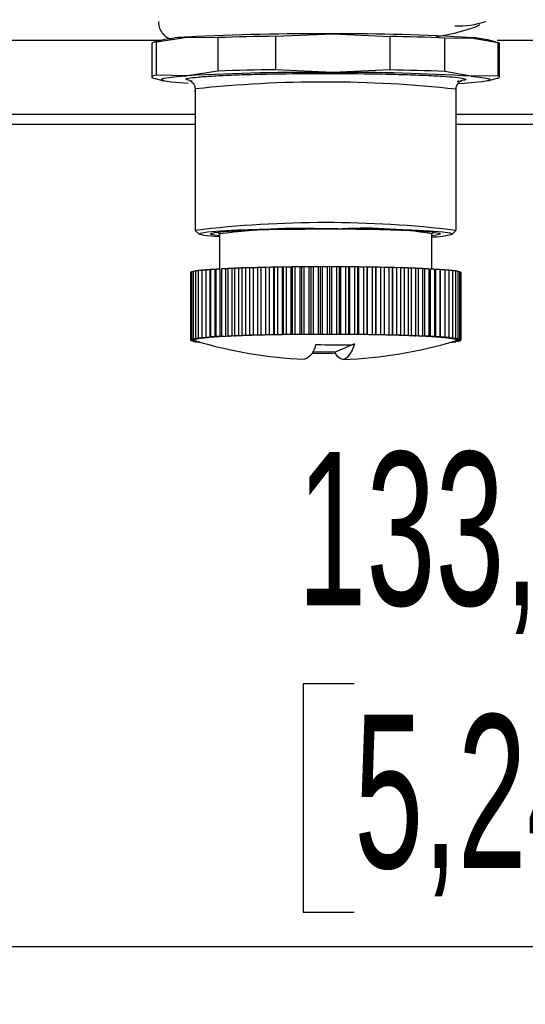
# Model space of a CAD drawing. Header units: millimetres. Extents: x 0 to 1260, y 0 to 891.
# Tile 27 of 56: x 695 to 722, y 213 to 264. Entities that reach past the tile are written whole.
import ezdxf

# ---------------------------------------------------------------- set-up
doc = ezdxf.new("R2010")
doc.units = ezdxf.units.MM
doc.header["$LTSCALE"] = 3
doc.layers.add('FORMAT', color=7, linetype='Continuous')
doc.styles.add('SLDTEXTSTYLE0', font='TXT', dxfattribs={"width": 0.605})
doc.dimstyles.new('SLDDIMSTYLE3', dxfattribs={"dimtxt": 7.704956, "dimasz": 9.906, "dimexe": 0, "dimexo": 0.0625, "dimgap": 1.926239, "dimtad": 1, "dimdec": 1, "dimrnd": 1e-09, "dimzin": 12, "dimdsep": 46, "dimtxsty": 'SLDTEXTSTYLE0', "dimsah": 1, "dimcen": 0.09, "dimadec": 0, "dimazin": 3, "dimtfac": 1, "dimtdec": 1, "dimtofl": 0, "dimtmove": 0, "dimatfit": 3, "dimfxl": 1, "dimfrac": 2, "dimtolj": 1, "dimtzin": 12, "dimarcsym": 0})

# ---------------------------------------------------------------- blocks, each defined once
blk = doc.blocks.new('_D_17')
at = {"layer": 'FORMAT'}
for p, q in [((656.47, 282.225), (656.47, 213.478)), ((789.559, 279.85), (789.559, 213.478)), ((712.726, 230.075), (710.08, 230.075)), ((710.08, 230.075), (710.08, 218.242)), ((733.304, 230.075), (735.95, 230.075)), ((735.95, 230.075), (735.95, 218.242)), ((710.08, 218.242), (712.726, 218.242)), ((735.95, 218.242), (733.304, 218.242)), ((656.47, 216.478), (789.559, 216.478))]:
    blk.add_line(p, q, dxfattribs=at)
for points in [[(656.47, 216.478), (666.376, 214.954), (666.376, 218.002)], [(789.559, 216.478), (779.653, 218.002), (779.653, 214.954)]]:
    blk.add_solid(points, dxfattribs=at)
at = {"layer": 'FORMAT', "char_height": 7.9375, "attachment_point": 1, "style": 'SLDTEXTSTYLE0'}
for s, insert in [('133,1', (709.786, 242.071)), ('5,24', (712.726, 228.474))]:
    blk.add_mtext(s, dxfattribs=dict(at, insert=insert))

msp = doc.modelspace()

# ---------------------------------------------------------------- linework, layer by layer
at = {"color": 7, "linetype": 'Continuous', "lineweight": 25}
for p, q in [((702.48814, 263.30912), (704.077493, 263.551788)), ((704.077493, 263.551788), (705.666847, 263.526762)), ((708.661861, 263.594769), (711.617085, 263.722988)), ((708.661861, 261.864367), (708.661861, 263.594769)), ((711.617085, 263.722988), (714.57231, 263.583513)), ((714.57231, 263.583513), (714.57231, 261.85311)), ((716.947528, 263.574426), (717.823064, 263.737615)), ((702.692804, 263.368852), (694.299837, 263.368852)), ((702.246321, 263.218729), (702.246321, 261.488327)), ((702.859922, 263.41299), (702.366604, 263.282697)), ((702.48814, 261.578717), (702.48814, 263.30912)), ((705.666847, 263.526762), (705.666847, 261.796359)), ((717.420042, 263.504378), (718.785913, 263.523776)), ((717.420042, 261.773976), (717.420042, 263.504378)), ((718.785913, 263.523776), (720.151784, 263.27548)), ((720.072274, 263.296897), (719.63272, 263.41299)), ((728.192804, 263.368852), (720.118926, 263.368852)), ((720.151784, 263.27548), (720.151784, 261.545078)), ((720.246321, 261.488327), (720.246321, 263.218729)), ((704.077493, 261.553691), (702.48814, 261.578717)), ((705.666847, 261.796359), (704.077493, 261.553691)), ((711.617085, 261.724891), (708.661861, 261.864367)), ((714.57231, 261.85311), (711.617085, 261.724891)), ((718.785913, 261.52568), (717.420042, 261.773976)), ((720.151784, 261.545078), (718.785913, 261.52568)), ((702.340858, 261.431576), (702.422078, 261.416811)), ((702.420368, 261.410159), (702.859922, 261.294065)), ((704.131386, 261.151625), (703.706729, 261.183279)), ((718.415148, 261.155268), (718.148295, 261.138078)), ((719.63272, 261.294065), (720.126037, 261.424359)), ((704.502745, 260.867798), (704.496321, 260.854955)), ((704.496321, 260.854955), (704.496321, 253.561903)), ((717.996321, 253.561903), (717.996321, 260.854955)), ((704.496321, 259.537735), (692.496321, 259.537735)), ((729.996321, 259.537735), (717.996321, 259.537735)), ((692.496321, 259.037174), (704.496321, 259.037174)), ((717.996321, 259.037174), (729.996321, 259.037174)), ((704.502757, 253.549048), (704.702567, 253.349619)), ((705.65149, 253.451504), (705.746321, 253.356854)), ((705.746321, 253.362094), (705.746321, 251.541292)), ((716.746321, 253.356854), (716.841151, 253.451504)), ((716.746321, 251.544157), (716.746321, 253.362094)), ((717.790075, 253.349619), (717.989884, 253.549048)), ((704.260775, 251.362672), (704.246428, 251.362306)), ((704.246428, 251.362306), (704.246428, 247.865637)), ((704.309154, 251.384653), (704.260775, 251.383609)), ((704.260775, 251.383609), (704.260775, 247.88694)), ((704.391331, 251.406288), (704.309154, 251.404816)), ((704.309154, 251.404816), (704.309154, 247.908148)), ((704.506905, 251.427494), (704.391331, 251.425825)), ((704.391331, 251.425825), (704.391331, 247.929156)), ((704.655312, 251.448184), (704.506905, 251.446532)), ((704.506905, 251.446532), (704.506905, 247.949863)), ((704.83583, 251.468271), (704.655312, 251.466837)), ((704.655312, 251.466837), (704.655312, 247.970169)), ((705.04758, 251.487664), (704.83583, 251.486642)), ((704.83583, 251.486642), (704.83583, 247.989973)), ((705.279473, 251.506258), (705.04758, 251.505848)), ((705.04758, 251.505848), (705.04758, 248.009179)), ((705.279473, 248.009589), (705.279473, 251.506258)), ((705.289529, 251.524364), (705.289529, 248.027695)), ((705.521512, 251.524067), (705.289529, 251.524364)), ((705.521512, 248.027398), (705.521512, 251.524067)), ((705.560499, 251.542098), (705.560499, 248.045429)), ((705.791442, 251.541096), (705.560499, 251.542098)), ((705.791442, 248.044427), (705.791442, 251.541096)), ((705.859169, 251.558965), (705.859169, 248.062296)), ((706.087947, 251.557262), (705.859169, 251.558965)), ((706.087947, 248.060593), (706.087947, 251.557262)), ((706.184086, 251.574881), (706.184086, 248.078213)), ((706.409583, 251.572487), (706.184086, 251.574881)), ((706.409583, 248.075818), (706.409583, 251.572487)), ((706.533665, 251.589771), (706.533665, 248.093102)), ((706.754783, 251.586696), (706.533665, 251.589771)), ((706.754783, 248.090027), (706.754783, 251.586696)), ((706.906203, 251.60356), (706.906203, 248.106891)), ((707.121866, 251.59982), (706.906203, 251.60356)), ((707.121866, 248.103151), (707.121866, 251.59982)), ((707.299887, 251.616182), (707.299887, 248.119514)), ((707.509042, 251.611795), (707.299887, 251.616182)), ((707.509042, 248.115126), (707.509042, 251.611795)), ((707.712796, 251.627576), (707.712796, 248.130907)), ((707.914426, 251.622563), (707.712796, 251.627576)), ((707.914426, 248.125894), (707.914426, 251.622563)), ((708.142921, 251.637686), (708.128015, 251.627583)), ((708.128015, 251.627583), (708.128015, 248.130914)), ((708.142921, 251.637686), (708.142921, 248.141017)), ((708.336043, 251.632071), (708.142921, 251.637686)), ((708.336043, 248.135403), (708.336043, 251.632071)), ((708.588166, 251.646462), (708.557139, 251.636429)), ((708.557139, 251.636429), (708.557139, 248.13976)), ((708.588166, 251.646462), (708.588166, 248.149793)), ((708.771838, 251.640273), (708.588166, 251.646462)), ((708.771838, 248.143605), (708.771838, 251.640273)), ((709.04636, 251.653862), (708.999365, 251.643948)), ((708.999365, 251.643948), (708.999365, 248.147279)), ((709.04636, 251.653862), (709.04636, 248.157193)), ((709.219689, 251.64713), (709.04636, 251.653862)), ((709.219689, 248.150461), (709.219689, 251.64713)), ((709.515273, 251.65985), (709.452538, 251.650103)), ((709.452538, 251.650103), (709.452538, 248.153434)), ((709.515273, 251.65985), (709.515273, 248.163181)), ((709.677414, 251.652606), (709.515273, 251.65985)), ((709.677414, 248.155938), (709.677414, 251.652606)), ((709.992619, 251.664396), (709.914451, 251.654864)), ((709.914451, 251.654864), (709.914451, 248.158195)), ((709.992619, 251.664396), (709.992619, 248.167727)), ((710.142782, 251.656677), (709.992619, 251.664396)), ((710.142782, 248.160008), (710.142782, 251.656677)), ((710.476073, 251.667479), (710.382852, 251.658208)), ((710.382852, 251.658208), (710.382852, 248.161539)), ((710.476073, 251.667479), (710.476073, 248.17081)), ((710.613526, 251.659322), (710.476073, 251.667479)), ((710.613526, 248.162653), (710.613526, 251.659322)), ((710.963279, 251.669083), (710.855459, 251.660119)), ((710.855459, 251.660119), (710.855459, 248.16345)), ((710.963279, 251.669083), (710.963279, 248.172415)), ((711.087353, 251.660528), (710.963279, 251.669083)), ((711.087353, 248.163859), (711.087353, 251.660528)), ((711.451865, 251.669201), (711.329971, 251.660587)), ((711.329971, 251.660587), (711.329971, 248.163918)), ((711.451865, 251.669201), (711.451865, 248.172533)), ((711.561955, 251.660289), (711.451865, 251.669201)), ((711.561955, 248.163621), (711.561955, 251.660289)), ((711.939449, 251.667832), (711.804076, 251.65961)), ((711.804076, 251.65961), (711.804076, 248.162941)), ((711.939449, 251.667832), (711.939449, 248.171164)), ((712.035018, 251.658607), (711.939449, 251.667832)), ((712.035018, 248.161938), (712.035018, 251.658607)), ((712.423656, 251.664983), (712.275463, 251.657192)), ((712.275463, 251.657192), (712.275463, 248.160524)), ((712.423656, 251.664983), (712.423656, 248.168315)), ((712.50424, 251.65549), (712.423656, 251.664983)), ((712.50424, 248.158821), (712.50424, 251.65549)), ((712.902127, 251.660668), (712.741836, 251.653347)), ((712.741836, 251.653347), (712.741836, 248.156678)), ((712.902127, 251.660668), (712.902127, 248.163999)), ((712.967333, 251.650952), (712.902127, 251.660668)), ((712.967333, 248.154283), (712.967333, 251.650952)), ((713.372532, 251.654907), (713.200923, 251.648092)), ((713.200923, 251.648092), (713.200923, 248.151423)), ((713.372532, 251.654907), (713.372532, 248.158238)), ((713.422041, 251.645017), (713.372532, 251.654907)), ((713.422041, 248.148348), (713.422041, 251.645017)), ((713.832577, 251.647729), (713.650487, 251.641452)), ((713.650487, 251.641452), (713.650487, 248.144783)), ((713.832577, 251.647729), (713.832577, 248.15106)), ((713.86615, 251.637712), (713.832577, 251.647729)), ((713.86615, 248.141043), (713.86615, 251.637712)), ((714.280023, 251.639168), (714.088339, 251.633461)), ((714.088339, 251.633461), (714.088339, 248.136792)), ((714.280023, 251.639168), (714.280023, 248.1425)), ((714.297495, 251.629074), (714.280023, 251.639168)), ((714.297495, 248.132405), (714.297495, 251.629074)), ((714.712689, 251.629267), (714.512345, 251.624157)), ((714.512345, 251.624157), (714.512345, 248.127488)), ((714.712689, 251.629267), (714.712689, 248.132599)), ((714.713975, 251.619144), (714.712689, 251.629267)), ((714.713975, 248.122475), (714.713975, 251.619144)), ((715.128467, 251.618074), (714.920439, 251.613586)), ((714.920439, 251.613586), (714.920439, 248.116917)), ((715.128467, 251.618074), (715.128467, 248.121405)), ((715.525332, 251.605643), (715.310633, 251.601798)), ((715.310633, 251.601798), (715.310633, 248.10513)), ((715.525332, 251.605643), (715.525332, 248.108974)), ((715.90135, 251.592034), (715.681026, 251.588853)), ((715.681026, 251.588853), (715.681026, 248.092184)), ((715.90135, 251.592034), (715.90135, 248.095365)), ((716.254688, 251.577315), (716.029813, 251.574811)), ((716.029813, 251.574811), (716.029813, 248.078142)), ((716.254688, 251.577315), (716.254688, 248.080646)), ((716.583627, 251.561556), (716.355296, 251.559743)), ((716.355296, 251.559743), (716.355296, 248.063074)), ((716.583627, 251.561556), (716.583627, 248.064887)), ((716.886563, 251.544835), (716.655889, 251.543721)), ((716.655889, 251.543721), (716.655889, 248.047052)), ((716.886563, 251.544835), (716.886563, 248.048166)), ((717.16202, 251.527232), (716.930126, 251.526823)), ((716.930126, 251.526823), (716.930126, 248.030154)), ((717.16202, 251.527232), (717.16202, 248.030564)), ((717.176673, 251.509132), (717.176673, 248.012463)), ((717.408656, 251.508835), (717.176673, 251.509132)), ((717.408656, 251.508835), (717.408656, 248.012166)), ((717.625271, 251.489732), (717.408656, 251.490672)), ((717.625271, 251.489732), (717.625271, 247.993063)), ((717.810807, 251.470016), (717.625271, 251.471397)), ((717.810807, 251.470016), (717.810807, 247.973347)), ((717.964362, 251.449784), (717.810807, 251.451414)), ((717.964362, 251.449784), (717.964362, 247.953115)), ((718.085188, 251.429133), (717.964362, 251.430814)), ((718.085188, 251.429133), (718.085188, 247.932465)), ((718.172695, 251.408166), (718.085188, 251.409684)), ((718.172695, 251.408166), (718.172695, 247.911497)), ((718.226457, 251.386983), (718.172695, 251.388111)), ((718.226457, 251.386983), (718.226457, 247.890314)), ((718.246213, 251.365689), (718.226457, 251.36618)), ((718.246213, 251.365689), (718.246213, 247.86902)), ((704.446772, 247.870747), (704.246428, 247.865637)), ((704.246428, 247.865637), (704.448058, 247.860624)), ((704.468803, 247.891428), (704.260775, 247.88694)), ((704.260775, 247.88694), (704.453897, 247.881326)), ((704.266184, 247.865146), (704.266184, 247.844343)), ((704.457868, 247.85005), (704.266184, 247.844343)), ((704.266184, 247.844343), (704.47534, 247.839955)), ((704.523854, 247.911992), (704.309154, 247.908148)), ((704.309154, 247.908148), (704.492827, 247.901959)), ((704.319947, 247.843215), (704.319947, 247.82316)), ((704.502037, 247.829437), (704.319947, 247.82316)), ((704.319947, 247.82316), (704.535609, 247.81942)), ((704.611655, 247.932338), (704.391331, 247.929156)), ((704.391331, 247.929156), (704.56466, 247.922424)), ((704.407454, 247.821642), (704.407454, 247.802192)), ((704.571014, 247.808688), (704.407454, 247.802192)), ((704.407454, 247.802192), (704.602341, 247.799482)), ((704.446772, 247.870747), (704.446772, 247.881533)), ((704.468803, 247.891428), (704.468803, 247.902769)), ((704.73178, 247.952367), (704.506905, 247.949863)), ((704.506905, 247.949863), (704.669046, 247.94262)), ((704.523854, 247.911992), (704.523854, 247.924009)), ((704.528279, 247.800512), (704.528279, 247.781542)), ((704.64544, 247.786893), (704.528279, 247.781542)), ((704.528279, 247.781542), (704.669005, 247.780048)), ((704.611655, 247.932338), (704.611655, 247.945184)), ((704.883643, 247.971982), (704.655312, 247.970169)), ((704.655312, 247.970169), (704.805475, 247.96245)), ((704.681834, 247.776332), (704.681834, 247.76131)), ((704.725909, 247.763627), (704.681834, 247.76131)), ((704.681834, 247.76131), (704.735371, 247.760911)), ((704.73178, 247.952367), (704.73178, 247.966238)), ((705.066505, 247.991087), (704.83583, 247.989973)), ((704.83583, 247.989973), (704.973284, 247.981816)), ((704.883643, 247.971982), (704.883643, 247.987135)), ((705.279473, 248.009589), (705.04758, 248.009179)), ((705.04758, 248.009179), (705.171654, 248.000624)), ((705.066505, 247.991087), (705.066505, 248.007875)), ((705.521512, 248.027398), (705.289529, 248.027695)), ((705.289529, 248.027695), (705.399619, 248.018783)), ((705.791442, 248.044427), (705.560499, 248.045429)), ((705.560499, 248.045429), (705.656068, 248.036204)), ((705.859169, 248.062296), (705.939753, 248.052802)), ((706.087947, 248.060593), (705.859169, 248.062296)), ((706.409583, 248.075818), (706.184086, 248.078213)), ((706.184086, 248.078213), (706.249291, 248.068497)), ((706.533665, 248.093102), (706.583174, 248.083212)), ((706.754783, 248.090027), (706.533665, 248.093102)), ((707.121866, 248.103151), (706.906203, 248.106891)), ((706.906203, 248.106891), (706.939776, 248.096875)), ((707.509042, 248.115126), (707.299887, 248.119514)), ((707.299887, 248.119514), (707.317358, 248.109419)), ((707.914426, 248.125894), (707.712796, 248.130907)), ((707.712796, 248.130907), (707.714082, 248.120784)), ((708.142921, 248.141017), (708.128015, 248.130914)), ((708.336043, 248.135403), (708.142921, 248.141017)), ((708.588166, 248.149793), (708.557139, 248.13976)), ((708.771838, 248.143605), (708.588166, 248.149793)), ((709.04636, 248.157193), (708.999365, 248.147279)), ((709.219689, 248.150461), (709.04636, 248.157193)), ((709.515273, 248.163181), (709.452538, 248.153434)), ((709.677414, 248.155938), (709.515273, 248.163181)), ((709.992619, 248.167727), (709.914451, 248.158195)), ((710.142782, 248.160008), (709.992619, 248.167727)), ((710.476073, 248.17081), (710.382852, 248.161539)), ((710.613526, 248.162653), (710.476073, 248.17081)), ((710.963279, 248.172415), (710.855459, 248.16345)), ((711.087353, 248.163859), (710.963279, 248.172415)), ((711.451865, 248.172533), (711.329971, 248.163918)), ((711.561955, 248.163621), (711.451865, 248.172533)), ((711.939449, 248.171164), (711.804076, 248.162941)), ((712.035018, 248.161938), (711.939449, 248.171164)), ((712.423656, 248.168315), (712.275463, 248.160524)), ((712.50424, 248.158821), (712.423656, 248.168315)), ((712.902127, 248.163999), (712.741836, 248.156678)), ((712.967333, 248.154283), (712.902127, 248.163999)), ((713.372532, 248.158238), (713.200923, 248.151423)), ((713.422041, 248.148348), (713.372532, 248.158238)), ((713.832577, 248.15106), (713.650487, 248.144783)), ((713.86615, 248.141043), (713.832577, 248.15106)), ((714.280023, 248.1425), (714.088339, 248.136792)), ((714.297495, 248.132405), (714.280023, 248.1425)), ((714.712689, 248.132599), (714.512345, 248.127488)), ((714.713975, 248.122475), (714.712689, 248.132599)), ((715.128467, 248.121405), (714.920439, 248.116917)), ((715.11356, 248.111303), (715.128467, 248.121405)), ((715.525332, 248.108974), (715.310633, 248.10513)), ((715.494306, 248.098941), (715.525332, 248.108974)), ((715.90135, 248.095365), (715.681026, 248.092184)), ((715.854355, 248.085452), (715.90135, 248.095365)), ((716.254688, 248.080646), (716.029813, 248.078142)), ((716.191954, 248.070899), (716.254688, 248.080646)), ((716.583627, 248.064887), (716.355296, 248.063074)), ((716.505459, 248.055355), (716.583627, 248.064887)), ((716.886563, 248.048166), (716.655889, 248.047052)), ((716.793342, 248.038895), (716.886563, 248.048166)), ((717.16202, 248.030564), (716.930126, 248.030154)), ((717.0542, 248.021599), (717.16202, 248.030564)), ((717.408656, 248.012166), (717.176673, 248.012463)), ((717.286763, 248.003551), (717.408656, 248.012166)), ((717.394328, 248.011153), (717.394328, 247.994065)), ((717.625271, 247.993063), (717.394328, 247.994065)), ((717.489897, 247.98484), (717.625271, 247.993063)), ((717.58203, 247.990436), (717.58203, 247.97505)), ((717.810807, 247.973347), (717.58203, 247.97505)), ((717.662614, 247.965556), (717.810807, 247.973347)), ((717.738865, 247.969565), (717.738865, 247.955509)), ((717.964362, 247.953115), (717.738865, 247.955509)), ((717.76781, 247.763936), (717.837329, 247.764488)), ((717.837329, 247.764488), (717.779981, 247.767436)), ((717.804071, 247.945794), (717.964362, 247.953115)), ((717.834176, 247.783106), (717.985736, 247.784794)), ((717.837329, 247.783141), (717.837329, 247.764488)), ((717.985736, 247.784794), (717.85937, 247.790439)), ((717.864069, 247.948534), (717.864069, 247.93554)), ((718.085188, 247.932465), (717.864069, 247.93554)), ((717.900954, 247.802608), (718.10131, 247.805501)), ((717.913579, 247.925649), (718.085188, 247.932465)), ((718.10131, 247.805501), (717.932988, 247.812038)), ((717.957032, 247.927375), (717.957032, 247.915237)), ((718.172695, 247.911497), (717.957032, 247.915237)), ((717.968788, 247.822665), (718.183487, 247.826509)), ((717.985736, 247.803832), (717.985736, 247.784794)), ((717.990605, 247.90522), (718.172695, 247.911497)), ((718.183487, 247.826509), (717.999814, 247.832698)), ((718.017302, 247.906141), (718.017302, 247.894702)), ((718.226457, 247.890314), (718.017302, 247.894702)), ((718.023838, 247.843229), (718.231866, 247.847717)), ((718.034773, 247.884607), (718.226457, 247.890314)), ((718.231866, 247.847717), (718.038745, 247.853331)), ((718.044583, 247.884899), (718.044583, 247.874033)), ((718.246213, 247.86902), (718.044583, 247.874033)), ((718.045869, 247.86391), (718.246213, 247.86902)), ((718.10131, 247.825038), (718.10131, 247.805501)), ((718.183487, 247.846673), (718.183487, 247.826509)), ((718.231866, 247.868654), (718.231866, 247.847717)), ((711.746315, 247.246365), (710.568678, 247.251476)), ((712.736498, 247.680415), (711.746315, 247.246365)), ((711.746315, 247.203353), (711.746315, 247.246365))]:
    msp.add_line(p, q, dxfattribs=at)
at = {"color": 7, "linetype": 'Continuous', "lineweight": 25, "flags": 128}
for points in [[(702.48814, 263.30912), (702.40016, 263.291003), (702.331864, 263.272726), (702.283403, 263.254329), (702.254887, 263.235853), (702.246321, 263.218729)], [(720.246321, 263.218729), (720.246264, 263.22012), (720.234748, 263.238631), (720.203231, 263.257098), (720.151784, 263.27548)], [(702.48814, 261.578717), (702.40016, 261.560601), (702.331864, 261.542324), (702.283403, 261.523927), (702.254887, 261.50545), (702.246377, 261.486936), (702.257894, 261.468424), (702.289411, 261.449957), (702.340858, 261.431576)], [(703.706729, 261.183279), (703.258933, 261.22767), (702.947805, 261.274231), (702.778666, 261.322165), (702.754411, 261.370652), (702.875455, 261.418862), (703.139727, 261.465971), (703.542704, 261.511171), (704.077493, 261.553691)], [(718.785913, 261.52568), (719.233708, 261.481289), (719.544837, 261.434728), (719.713976, 261.386794), (719.738231, 261.338307), (719.617187, 261.290097), (719.352915, 261.242988), (718.949937, 261.197788), (718.415148, 261.155268)], [(720.126037, 261.424359), (720.160778, 261.434329), (720.209238, 261.452726), (720.237755, 261.471203), (720.246264, 261.489717), (720.234748, 261.508229), (720.203231, 261.526696), (720.151784, 261.545078)], [(705.746321, 253.206938), (705.491951, 253.225615), (704.953873, 253.282764), (704.710024, 253.343622), (704.771805, 253.405344), (705.136327, 253.465044), (705.786545, 253.519929), (706.692057, 253.567435), (707.81052, 253.605339), (709.089638, 253.631869), (710.4696, 253.645785), (711.885881, 253.646435), (713.272256, 253.633791), (714.563901, 253.608442), (715.70042, 253.571574), (716.62867, 253.52491), (717.305247, 253.470634), (717.698515, 253.411283), (717.790086, 253.349631), (717.790086, 253.349631)], [(705.293492, 253.373431), (705.500576, 253.430926), (705.995776, 253.48497), (706.75426, 253.532852), (707.737995, 253.572172), (708.897652, 253.600957), (710.175081, 253.617765), (711.506227, 253.621752), (712.824339, 253.61272), (714.063324, 253.591119), (715.161051, 253.558035), (716.062478, 253.515125), (716.722403, 253.464541), (717.107734, 253.408821), (717.199149, 253.350757), (716.992065, 253.293262), (716.746321, 253.262114)], [(705.746321, 253.262114), (705.384907, 253.315367), (705.293492, 253.373431)], [(712.736498, 247.637403), (712.613964, 247.350015), (712.490369, 247.12845), (712.366065, 246.973337), (712.241406, 246.885119), (712.116747, 246.864047), (711.992443, 246.910182), (711.868849, 247.023391), (711.746315, 247.203353)]]:
    msp.add_lwpolyline(points, dxfattribs=at)
at = {"color": 7, "linetype": 'Continuous', "lineweight": 25}
for centre, radius, start, end in [((718.151543, 268.325917), 4.194401, 267.022183, 289.3080099), ((704.279459, 256.370244), 7.184383, 91.610899, 101.3958636), ((710.647981, 140.295947), 123.430846, 89.55014343, 93.05141894), ((710.395242, 121.273606), 142.331718, 90.6977917, 91.90377067), ((712.278805, 158.44744), 105.277627, 86.45634503, 90.36013359), ((712.599871, 141.324653), 122.274769, 87.74076841, 89.07571021), ((718.522023, 258.214967), 5.315364, 77.9386088, 87.154291), ((710.647981, 138.29785), 123.430846, 89.55014343, 93.05141894), ((710.395242, 119.543204), 142.331718, 90.6977917, 91.90377067), ((712.278805, 156.449344), 105.277627, 86.45634503, 90.36013359), ((712.599871, 139.594251), 122.274769, 87.74076841, 89.07571021), ((711.246378, 196.852417), 57.096273, 83.2170863, 96.7830176), ((710.015523, 221.909819), 31.740694, 86.793518, 97.7298515), ((713.302786, 233.433101), 20.224309, 80.1966509, 94.2871362), ((716.663675, 257.700261), 4.494083, 271.0537251, 284.5155824), ((708.419483, 205.613203), 46.003181, 92.703922, 92.9051136), ((708.932355, 194.383137), 57.244966, 92.3519267, 92.5258298), ((709.408275, 182.401418), 69.236144, 92.04321881, 92.19641267), ((709.836644, 169.978779), 81.666176, 91.76777424, 91.90499929), ((710.209564, 157.462054), 94.188463, 91.51820418, 91.64297941), ((710.522131, 145.219976), 106.434537, 91.28890788, 91.40391836), ((710.772592, 133.627931), 118.029293, 91.07552597, 91.18287508), ((710.962369, 123.05233), 128.6066, 90.87457546, 90.97595465), ((711.095928, 113.835277), 137.824624, 90.68319798, 90.7800048), ((711.180529, 106.280203), 145.380174, 90.49898043, 90.59240333), ((711.225842, 100.639089), 151.021472, 90.31982235, 90.41090398), ((711.243459, 97.101834), 154.558772, 90.14383377, 90.23352032), ((711.246322, 95.788232), 155.872377, 89.96925212, 90.05843406), ((711.24809, 96.742904), 154.917703, 89.79437027, 89.88391823), ((711.262476, 99.933415), 151.727159, 89.61746932, 89.7082683), ((711.302578, 105.251641), 146.408781, 89.43675031, 89.52973512), ((711.380244, 112.518343), 139.141661, 89.25025912, 89.34645409), ((711.505483, 121.490745), 130.168382, 89.05579773, 89.15636437), ((711.685965, 131.872775), 119.784779, 88.85081269, 88.95711037), ((711.926621, 143.327541), 108.32748, 88.63224821, 88.74591491), ((712.229368, 155.491484), 96.159764, 88.39634464, 88.51940866), ((712.592958, 167.989598), 83.656356, 88.13835225, 88.27339212), ((713.012981, 180.451058), 71.18781, 87.8521114, 88.00249225), ((713.481998, 192.524572), 59.105179, 87.52941617, 87.69965087), ((713.989814, 203.892793), 47.725608, 87.1590152, 87.3553363), ((704.460147, 247.867303), 0.013812, 165.5572846, 208.9166168), ((704.468664, 247.863692), 0.023001, 129.9451244, 162.1371657), ((704.476526, 247.877197), 0.032941, 210.2064889, 235.5003315), ((704.50179, 247.826706), 0.072644, 117.006146, 131.2456415), ((704.517446, 247.932999), 0.102128, 234.3122334, 245.6509998), ((704.559456, 247.717294), 0.196317, 109.8397913, 117.5010378), ((704.582773, 248.073488), 0.257059, 245.2957972, 251.6948186), ((704.640959, 247.496842), 0.43135, 105.7526447, 110.0849649), ((704.67174, 248.336941), 0.535126, 251.5107063, 255.2625363), ((711.246321, 270.465799), 23.62, 253.4507702, 267.3128877), ((704.745818, 247.128782), 0.814055, 102.8581221, 105.8229328), ((704.872937, 246.577407), 1.379894, 100.9148259, 102.909181), ((705.021451, 245.810441), 2.161106, 99.3849758, 100.9308093), ((705.189908, 244.796812), 3.188637, 98.2605641, 99.4013606), ((705.377102, 243.510169), 4.488827, 97.3161616, 98.2655864), ((705.58128, 241.925578), 6.086517, 96.5817111, 97.3230062), ((705.800956, 240.023997), 8.000745, 95.9378358, 96.5836329), ((706.03414, 237.787858), 10.249009, 95.4175108, 95.9412238), ((706.279134, 235.206496), 12.841972, 94.947284, 95.4183442), ((706.533792, 232.270592), 15.788899, 94.5565542, 94.9491689), ((706.79628, 228.978573), 19.091366, 94.1953189, 94.5569461), ((707.064378, 225.32988), 22.749896, 93.8887045, 94.1964602), ((707.336202, 221.33235), 26.756657, 93.6001473, 93.8888982), ((707.609541, 216.994289), 31.103321, 93.3510518, 93.6008841), ((707.882546, 212.332862), 35.772736, 93.1132263, 93.3511499), ((708.153105, 207.364944), 40.748015, 92.9050637, 93.1137262), ((708.419483, 202.116534), 46.003181, 92.703922, 92.9051136), ((708.679747, 196.61239), 51.513475, 92.5258049, 92.7042749), ((708.932355, 190.886468), 57.244966, 92.3519267, 92.5258298), ((709.175625, 184.970357), 63.166077, 92.19640077, 92.35218401), ((709.408275, 178.904749), 69.236144, 92.04321881, 92.19641267), ((709.628937, 172.726697), 75.418136, 91.90499384, 92.04341135), ((709.836644, 166.48211), 81.666176, 91.76777424, 91.90499929), ((710.03039, 160.211879), 87.9394, 91.64297676, 91.76792146), ((710.209564, 153.965385), 94.188463, 91.51820418, 91.64297941), ((710.373554, 147.785544), 100.37048, 91.40391638, 91.51831876), ((710.522131, 141.723307), 106.434537, 91.28890788, 91.40391836), ((710.655091, 135.821698), 112.337644, 91.18287246, 91.28899835), ((710.772592, 130.131262), 118.029293, 91.07552597, 91.18287508), ((710.874841, 124.693191), 123.468325, 90.97595055, 91.07559823), ((710.962369, 119.555661), 128.6066, 90.87457546, 90.97595465), ((711.035771, 114.756154), 133.406669, 90.77999862, 90.87463367), ((711.095928, 110.338608), 137.824624, 90.68319798, 90.7800048), ((711.143785, 106.335064), 141.828454, 90.59239457, 90.68324515), ((711.180529, 102.783534), 145.380174, 90.49898043, 90.59240333), ((711.207404, 99.709104), 148.454722, 90.41089217, 90.49901877), ((711.225842, 97.14242), 151.021472, 90.31982235, 90.41090398), ((711.237324, 95.10039), 153.063535, 90.23350496, 90.3198535), ((711.243459, 93.605165), 154.558772, 90.14383377, 90.23352032), ((711.245889, 92.664593), 155.499348, 90.05841456, 90.14385898), ((711.246322, 92.291563), 155.872378, 89.96925212, 90.05843406), ((711.24648, 92.484359), 155.679581, 89.88389387, 89.96927233), ((711.24809, 93.246235), 154.917703, 89.79437027, 89.88391823), ((711.252869, 94.565815), 153.598115, 89.70823817, 89.79438625), ((711.262476, 96.436747), 151.727159, 89.61746932, 89.7082683), ((711.246321, 270.465799), 23.62, 272.1897367, 286.5492298), ((711.278542, 98.838305), 149.325547, 89.52969802, 89.61748166), ((711.302578, 101.754972), 146.408781, 89.43675031, 89.52973512), ((711.33605, 105.157382), 143.006206, 89.34640845, 89.43675952), ((711.380244, 109.021674), 139.141661, 89.25025912, 89.34645409), ((711.436389, 113.310915), 134.852052, 89.15630808, 89.25026569), ((711.505483, 117.994076), 130.168382, 89.05579773, 89.15636437), ((711.588457, 123.028049), 125.133725, 88.95704058, 89.05580213), ((711.685965, 128.376106), 119.784779, 88.85081269, 88.95711037), ((711.798596, 133.990622), 114.169133, 88.74582766, 88.85081549), ((711.926621, 139.830873), 108.32748, 88.63224821, 88.74591491), ((712.070257, 145.846557), 102.310081, 88.51929838, 88.63225022), ((712.229368, 151.994815), 96.159764, 88.39634464, 88.51940866), ((712.403784, 158.224627), 89.927512, 88.27325079, 88.39634707), ((712.592958, 164.492929), 83.656356, 88.13835225, 88.27339212), ((712.796339, 170.749961), 77.396019, 88.00230799, 88.13835705), ((713.012981, 176.954389), 71.18781, 87.8521114, 88.00249225), ((713.241972, 183.059627), 65.078279, 87.69940555, 87.85212194), ((713.481998, 189.027903), 59.105179, 87.52941617, 87.69965087), ((713.731824, 194.817587), 53.310108, 87.3550013, 87.5294384), ((713.989814, 200.396124), 47.725608, 87.1590152, 87.3553363), ((714.254462, 205.7284), 42.386768, 86.9558111, 87.1590599), ((714.523872, 210.788494), 37.319508, 86.7249801, 86.956283), ((714.796333, 215.549076), 32.551134, 86.4827005, 86.7250683), ((715.069757, 219.991965), 28.09984, 86.2039176, 86.4833913), ((715.342307, 224.098552), 23.984219, 85.9069879, 86.2040912), ((715.611784, 227.85914), 20.213988, 85.5599387, 85.9080486), ((715.876302, 231.264395), 16.798475, 85.1835674, 85.5602882), ((716.133637, 234.313467), 13.738563, 84.7349656, 85.1852993), ((716.381942, 237.006447), 11.03416, 84.2371397, 84.7357017), ((716.619054, 239.351287), 8.677362, 83.6284367, 84.2402058), ((716.843245, 241.357247), 6.658912, 82.9319341, 83.6301082), ((717.052499, 243.040637), 4.962567, 82.0500139, 82.9379974), ((717.245289, 244.419231), 3.570557, 80.996377, 82.0542797), ((717.41982, 245.516869), 2.459131, 79.5922122, 81.0104375), ((717.574838, 246.358826), 1.603022, 77.8006581, 79.6052835), ((717.708839, 246.975296), 0.972157, 75.2085628, 77.8423027), ((717.820901, 247.397716), 0.535126, 71.5107063, 75.2625363), ((717.851683, 248.237815), 0.43135, 285.7526447, 290.0849649), ((717.909868, 247.661169), 0.257059, 65.2957972, 71.6948186), ((717.933186, 248.017363), 0.196317, 289.8397913, 297.5010378), ((717.975195, 247.801658), 0.102128, 54.3122334, 65.6509998), ((717.990851, 247.907951), 0.072644, 297.006146, 311.2456415), ((718.016115, 247.85746), 0.032941, 30.2064889, 55.5003315), ((718.023977, 247.870965), 0.023001, 309.9451244, 342.1371657), ((718.032494, 247.867354), 0.013812, 345.5572846, 28.9166168), ((709.749506, 247.802621), 1.009043, 292.704379, 351.0729701), ((711.840631, 270.500767), 22.880908, 267.2587218, 272.2439026), ((710.850524, 270.061919), 22.876112, 269.2027786, 272.2441815)]:
    msp.add_arc(centre, radius, start, end, dxfattribs=at)
at = {"color": 8, "linetype": 'Continuous', "lineweight": 25}
msp.add_arc((711.191815, 199.006767), 62.221627, 83.72162661, 96.17144863, dxfattribs=at)
at = {"color": 7, "linetype": 'Continuous', "lineweight": 25}
for points, knots in [([(702.610556, 264.356645), (702.606429, 264.318035), (702.589749, 264.162001), (702.684049, 263.923433), (702.838093, 263.692751), (703.031568, 263.527715), (703.172406, 263.484134), (703.245471, 263.461524)], [0, 0, 0, 0, 0.066655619, 0.269379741, 0.4853759, 0.733016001, 1, 1, 1, 1]), ([(717.823064, 263.737615), (718.098321, 263.811283), (718.619319, 263.950719), (719.091901, 264.109334), (719.208957, 264.195365), (719.222193, 264.205093)], [0, 0, 0, 0, 0.498356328, 0.943275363, 1, 1, 1, 1]), ([(704.336329, 261.265647), (704.309763, 261.269731), (704.239956, 261.280464), (704.204864, 261.290951), (704.227017, 261.286612), (704.323334, 261.23424), (704.430037, 261.116225), (704.496532, 260.955196), (704.50784, 260.796418), (704.473026, 260.723359), (704.465485, 260.707534)], [0, 0, 0, 0, 0.145913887, 0.383426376, 0.55912038, 0.687204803, 0.774021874, 0.863944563, 0.970529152, 1, 1, 1, 1]), ([(718.007057, 260.851372), (718.004776, 260.885929), (717.997994, 260.988626), (718.077223, 261.138656), (718.199535, 261.257624), (718.282365, 261.290625), (718.276337, 261.287798), (718.212853, 261.269163), (718.082825, 261.255186), (718.057264, 261.252438)], [0, 0, 0, 0, 0.04976554, 0.147891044, 0.240937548, 0.38215373, 0.556964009, 0.912905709, 1, 1, 1, 1])]:
    msp.add_open_spline(points, degree=3, knots=knots, dxfattribs=at)
at = {"color": 8, "linetype": 'Continuous', "lineweight": 25}
msp.add_open_spline([(704.199293, 261.309642), (704.10881, 261.329142), (703.837363, 261.387641), (704.390337, 261.468753), (705.31846, 261.540525), (706.314234, 261.589308), (707.512937, 261.628132), (709.238294, 261.663085), (711.570206, 261.678049), (713.863309, 261.654277), (715.51232, 261.612897), (716.628697, 261.569665), (717.523923, 261.517278), (718.301748, 261.442269), (718.692215, 261.362776), (718.335345, 261.308782), (718.230926, 261.292984)], degree=3, knots=[0, 0, 0, 0, 0.0539615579, 0.1618846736, 0.2199815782, 0.2793113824, 0.3386411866, 0.3967380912, 0.5046612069, 0.6125843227, 0.6706812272, 0.7300110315, 0.7893408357, 0.8474377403, 0.955360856, 1, 1, 1, 1], dxfattribs=at)

# ---------------------------------------------------------------- dimensions: what is measured, and where the dimension line sits
at = {"layer": 'FORMAT'}
dim = msp.add_linear_dim(base=(789.559476, 216.478489), p1=(656.470474, 282.224746), p2=(789.559476, 279.849718), dimstyle='SLDDIMSTYLE3', dxfattribs=at)
dim.commit()
dim.dimension.update_dxf_attribs({"geometry": '_D_17', "text_midpoint": (723.014975, 216.478489), "dimtype": 160})

doc.saveas('drawing.dxf')
